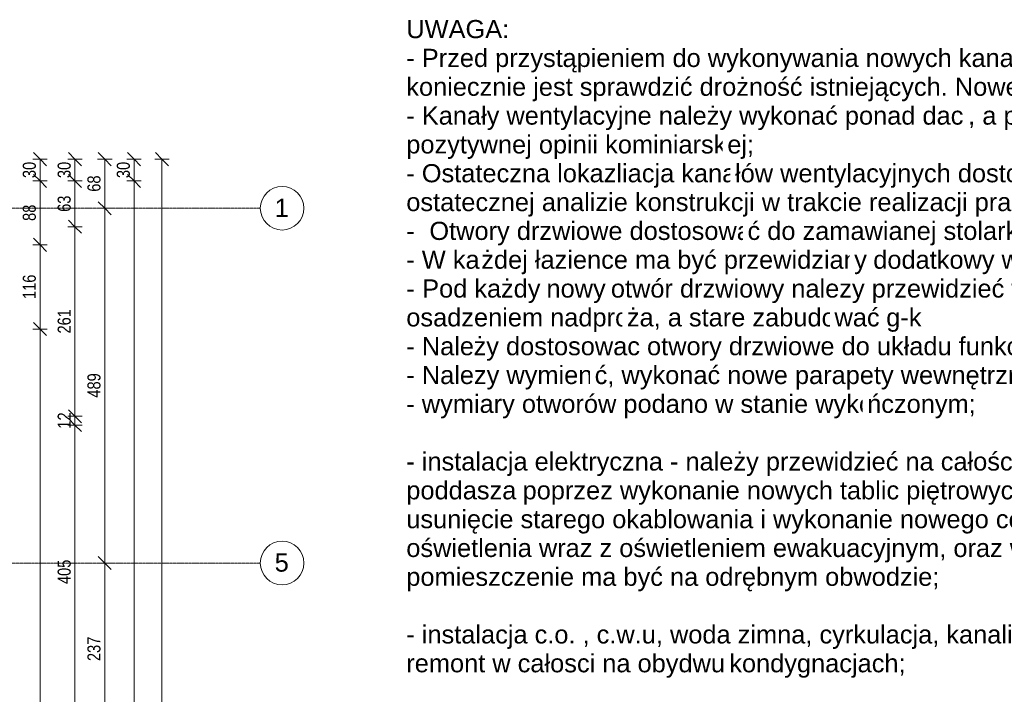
# Model space of a CAD drawing. Header units: centimetres. Extents: x 14827 to 20060, y -10807 to -8443.
# Tile 20 of 21: x 18019 to 19375, y -9550 to -8621. Entities that reach past the tile are written whole.
import ezdxf

# ---------------------------------------------------------------- set-up
doc = ezdxf.new("R2010")
doc.units = ezdxf.units.CM
doc.linetypes.add('Linia siatki', pattern=[0.9925, 0.47, -0.2175, 0.0875, -0.2175])
for name, color, linetype, lineweight in [('A-ANNO-DIMS', 211, 'Continuous', 9), ('A-ANNO-DIMS-100', 211, 'Continuous', 9), ('G-ANNO-TEXT', 231, 'Continuous', 9), ('S-GRID', 1, 'Continuous', 9), ('S-GRID-IDEN', 1, 'Continuous', 9)]:
    doc.layers.add(name, color=color, linetype=linetype, lineweight=lineweight)
doc.styles.add('Arial', font='arial.ttf', dxfattribs={"height": 25})
doc.styles.add('Arial_2', font='arial.ttf', dxfattribs={"width": 0.8, "height": 18})
doc.dimstyles.new('Przekątna_-_1_8_mm_Arial', dxfattribs={"dimscale": 30.48, "dimtxt": 18.364669, "dimasz": 0.590551, "dimexe": 0.328084, "dimexo": 0.0625, "dimgap": 0.016404, "dimtad": 1, "dimdec": 0, "dimdsep": 46, "dimtxsty": 'Arial_2', "dimblk1": 'OBLIQUE', "dimblk2": 'OBLIQUE', "dimsah": 1, "dimcen": 0.09, "dimazin": 0, "dimtfac": 1, "dimtdec": 4, "dimtix": 1, "dimtmove": 0, "dimatfit": 3, "dimfxl": 0.328084, "dimfxlon": 1, "dimtvp": 1, "dimtolj": 1, "dimtzin": 0, "dimarcsym": 2})

# ---------------------------------------------------------------- blocks, each defined once
blk = doc.blocks.new('Siatka - M_Symbol siatki - okrąg-11506-6_Poziom posadzka II pietra')
at = {"layer": 'S-GRID-IDEN'}
blk.add_circle((0, 0), 0.3, dxfattribs=at)
blk = doc.blocks.new('DIMBLOCK104-6_Poziom posadzka II pietra')
at = {"layer": 'A-ANNO-DIMS-100'}
for p, q in [((18095.4, -8812.7), (18086.4, -8803.7)), ((18095.4, -8812.7), (18085.4, -8812.7)), ((18095.4, -8812.7), (18095.4, -8842.7)), ((18095.4, -8812.7), (18104.4, -8821.7)), ((18095.4, -8812.7), (18105.4, -8812.7)), ((18095.4, -8842.7), (18086.4, -8833.7)), ((18095.4, -8842.7), (18085.4, -8842.7)), ((18095.4, -8842.7), (18104.4, -8851.7)), ((18095.4, -8842.7), (18105.4, -8842.7))]:
    blk.add_line(p, q, dxfattribs=at)
at = {"layer": 'A-ANNO-DIMS-100', "color": 0, "insert": (18071.5, -8838.7), "char_height": 18, "width": 26.445, "attachment_point": 1, "rotation": 90, "line_spacing_factor": 0.941778, "style": 'Arial_2'}
blk.add_mtext('30', dxfattribs=at)
blk = doc.blocks.new('_Oblique')
at = {"color": 0, "linetype": 'ByBlock', "lineweight": -2}
blk.add_line((-0.5, -0.5), (0.5, 0.5), dxfattribs=at)
blk = doc.blocks.new('DIMBLOCK105-6_Poziom posadzka II pietra')
at = {"layer": 'A-ANNO-DIMS-100'}
for p, q in [((18095.4, -8842.7), (18086.4, -8833.7)), ((18095.4, -8842.7), (18085.4, -8842.7)), ((18095.4, -8842.7), (18095.4, -8905.7)), ((18095.4, -8842.7), (18104.4, -8851.7)), ((18095.4, -8842.7), (18105.4, -8842.7)), ((18095.4, -8905.7), (18086.4, -8896.7)), ((18095.4, -8905.7), (18085.4, -8905.7)), ((18095.4, -8905.7), (18104.4, -8914.7)), ((18095.4, -8905.7), (18105.4, -8905.7))]:
    blk.add_line(p, q, dxfattribs=at)
at = {"layer": 'A-ANNO-DIMS-100', "color": 0, "insert": (18071.5, -8885.2), "char_height": 18, "width": 26.445, "attachment_point": 1, "rotation": 90, "line_spacing_factor": 0.941778, "style": 'Arial_2'}
blk.add_mtext('63', dxfattribs=at)
blk = doc.blocks.new('DIMBLOCK106-6_Poziom posadzka II pietra')
at = {"layer": 'A-ANNO-DIMS-100'}
for p, q in [((18095.4, -8905.7), (18086.4, -8896.7)), ((18095.4, -8905.7), (18085.4, -8905.7)), ((18095.4, -8905.7), (18095.4, -9166.7)), ((18095.4, -8905.7), (18104.4, -8914.7)), ((18095.4, -8905.7), (18105.4, -8905.7)), ((18095.4, -9166.7), (18086.4, -9157.7)), ((18095.4, -9166.7), (18085.4, -9166.7)), ((18095.4, -9166.7), (18104.4, -9175.7)), ((18095.4, -9166.7), (18105.4, -9166.7))]:
    blk.add_line(p, q, dxfattribs=at)
at = {"layer": 'A-ANNO-DIMS-100', "color": 0, "insert": (18071.5, -9052.7), "char_height": 18, "width": 39.668, "attachment_point": 1, "rotation": 90, "line_spacing_factor": 0.941778, "style": 'Arial_2'}
blk.add_mtext('261', dxfattribs=at)
blk = doc.blocks.new('DIMBLOCK107-6_Poziom posadzka II pietra')
at = {"layer": 'A-ANNO-DIMS-100'}
for p, q in [((18095.4, -9166.7), (18086.4, -9157.7)), ((18095.4, -9166.7), (18085.4, -9166.7)), ((18095.4, -9178.7), (18086.4, -9169.7)), ((18095.4, -9166.7), (18095.4, -9178.7)), ((18095.4, -9166.7), (18104.4, -9175.7)), ((18095.4, -9166.7), (18105.4, -9166.7)), ((18095.4, -9178.7), (18085.4, -9178.7)), ((18095.4, -9178.7), (18104.4, -9187.7)), ((18095.4, -9178.7), (18105.4, -9178.7))]:
    blk.add_line(p, q, dxfattribs=at)
at = {"layer": 'A-ANNO-DIMS-100', "color": 0, "insert": (18071.5, -9183.7), "char_height": 18, "width": 26.445, "attachment_point": 1, "rotation": 90, "line_spacing_factor": 0.941778, "style": 'Arial_2'}
blk.add_mtext('12', dxfattribs=at)
blk = doc.blocks.new('DIMBLOCK108-6_Poziom posadzka II pietra')
at = {"layer": 'A-ANNO-DIMS-100'}
for p, q in [((18095.4, -9178.7), (18086.4, -9169.7)), ((18095.4, -9178.7), (18085.4, -9178.7)), ((18095.4, -9178.7), (18095.4, -9583.7)), ((18095.4, -9178.7), (18104.4, -9187.7)), ((18095.4, -9178.7), (18105.4, -9178.7)), ((18095.4, -9583.7), (18086.4, -9574.7)), ((18095.4, -9583.7), (18085.4, -9583.7)), ((18095.4, -9583.7), (18104.4, -9592.7)), ((18095.4, -9583.7), (18105.4, -9583.7))]:
    blk.add_line(p, q, dxfattribs=at)
at = {"layer": 'A-ANNO-DIMS-100', "color": 0, "insert": (18071.5, -9397.7), "char_height": 18, "width": 39.668, "attachment_point": 1, "rotation": 90, "line_spacing_factor": 0.941778, "style": 'Arial_2'}
blk.add_mtext('405', dxfattribs=at)
blk = doc.blocks.new('DIMBLOCK114-6_Poziom posadzka II pietra')
at = {"layer": 'A-ANNO-DIMS-100'}
for p, q in [((18136.4, -8812.7), (18127.4, -8803.7)), ((18136.4, -8812.7), (18126.4, -8812.7)), ((18136.4, -8812.7), (18136.4, -8880.2)), ((18136.4, -8812.7), (18145.4, -8821.7)), ((18136.4, -8812.7), (18146.4, -8812.7)), ((18136.4, -8880.2), (18127.4, -8871.2)), ((18136.4, -8880.2), (18126.4, -8880.2)), ((18136.4, -8880.2), (18145.4, -8889.2)), ((18136.4, -8880.2), (18146.4, -8880.2))]:
    blk.add_line(p, q, dxfattribs=at)
at = {"layer": 'A-ANNO-DIMS-100', "color": 0, "insert": (18112.5, -8857.5), "char_height": 18, "width": 26.445, "attachment_point": 1, "rotation": 90, "line_spacing_factor": 0.941778, "style": 'Arial_2'}
blk.add_mtext('68', dxfattribs=at)
blk = doc.blocks.new('DIMBLOCK115-6_Poziom posadzka II pietra')
at = {"layer": 'A-ANNO-DIMS-100'}
for p, q in [((18136.4, -8880.2), (18127.4, -8871.2)), ((18136.4, -8880.2), (18126.4, -8880.2)), ((18136.4, -8880.2), (18136.4, -9368.7)), ((18136.4, -8880.2), (18145.4, -8889.2)), ((18136.4, -8880.2), (18146.4, -8880.2)), ((18136.4, -9368.7), (18127.4, -9359.7)), ((18136.4, -9368.7), (18126.4, -9368.7)), ((18136.4, -9368.7), (18145.4, -9377.7)), ((18136.4, -9368.7), (18146.4, -9368.7))]:
    blk.add_line(p, q, dxfattribs=at)
at = {"layer": 'A-ANNO-DIMS-100', "color": 0, "insert": (18112.5, -9141), "char_height": 18, "width": 39.668, "attachment_point": 1, "rotation": 90, "line_spacing_factor": 0.941778, "style": 'Arial_2'}
blk.add_mtext('489', dxfattribs=at)
blk = doc.blocks.new('DIMBLOCK116-6_Poziom posadzka II pietra')
at = {"layer": 'A-ANNO-DIMS-100'}
for p, q in [((18136.4, -9368.7), (18127.4, -9359.7)), ((18136.4, -9368.7), (18126.4, -9368.7)), ((18136.4, -9368.7), (18136.4, -9605.7)), ((18136.4, -9368.7), (18145.4, -9377.7)), ((18136.4, -9368.7), (18146.4, -9368.7)), ((18136.4, -9605.7), (18126.4, -9605.7)), ((18136.4, -9605.7), (18127.4, -9596.7)), ((18136.4, -9605.7), (18145.4, -9614.7)), ((18136.4, -9605.7), (18146.4, -9605.7))]:
    blk.add_line(p, q, dxfattribs=at)
at = {"layer": 'A-ANNO-DIMS-100', "color": 0, "insert": (18112.5, -9503.7), "char_height": 18, "width": 39.668, "attachment_point": 1, "rotation": 90, "line_spacing_factor": 0.941778, "style": 'Arial_2'}
blk.add_mtext('237', dxfattribs=at)
blk = doc.blocks.new('DIMBLOCK119-6_Poziom posadzka II pietra')
at = {"layer": 'A-ANNO-DIMS-100'}
for p, q in [((18176.7, -8812.7), (18167.7, -8803.7)), ((18176.7, -8812.7), (18166.7, -8812.7)), ((18176.7, -8812.7), (18176.7, -8842.7)), ((18176.7, -8812.7), (18185.7, -8821.7)), ((18176.7, -8812.7), (18186.7, -8812.7)), ((18176.7, -8842.7), (18167.7, -8833.7)), ((18176.7, -8842.7), (18166.7, -8842.7)), ((18176.7, -8842.7), (18185.7, -8851.7)), ((18176.7, -8842.7), (18186.7, -8842.7))]:
    blk.add_line(p, q, dxfattribs=at)
at = {"layer": 'A-ANNO-DIMS-100', "color": 0, "insert": (18152.9, -8838.7), "char_height": 18, "width": 26.445, "attachment_point": 1, "rotation": 90, "line_spacing_factor": 0.941778, "style": 'Arial_2'}
blk.add_mtext('30', dxfattribs=at)
blk = doc.blocks.new('DIMBLOCK120-6_Poziom posadzka II pietra')
at = {"layer": 'A-ANNO-DIMS-100'}
for p, q in [((18176.7, -8842.7), (18167.7, -8833.7)), ((18176.7, -8842.7), (18166.7, -8842.7)), ((18176.7, -8842.7), (18176.7, -10415.7)), ((18176.7, -8842.7), (18185.7, -8851.7)), ((18176.7, -8842.7), (18186.7, -8842.7)), ((18176.7, -10415.7), (18167.7, -10406.7)), ((18176.7, -10415.7), (18166.7, -10415.7)), ((18176.7, -10415.7), (18185.7, -10424.7)), ((18176.7, -10415.7), (18186.7, -10415.7))]:
    blk.add_line(p, q, dxfattribs=at)
at = {"layer": 'A-ANNO-DIMS-100', "color": 0, "insert": (18152.9, -9651.3), "char_height": 18, "width": 52.89, "attachment_point": 1, "rotation": 90, "line_spacing_factor": 0.941778, "style": 'Arial_2'}
blk.add_mtext('1573', dxfattribs=at)
blk = doc.blocks.new('DIMBLOCK121-6_Poziom posadzka II pietra')
at = {"layer": 'A-ANNO-DIMS-100'}
for p, q in [((18215.1, -8812.7), (18206.1, -8803.7)), ((18215.1, -8812.7), (18205.1, -8812.7)), ((18215.1, -8812.7), (18215.1, -10415.7)), ((18215.1, -8812.7), (18224.1, -8821.7)), ((18215.1, -8812.7), (18225.1, -8812.7)), ((18215.1, -10415.7), (18206.1, -10406.7)), ((18215.1, -10415.7), (18205.1, -10415.7)), ((18215.1, -10415.7), (18224.1, -10424.7)), ((18215.1, -10415.7), (18225.1, -10415.7))]:
    blk.add_line(p, q, dxfattribs=at)
at = {"layer": 'A-ANNO-DIMS-100', "color": 0, "insert": (18191.2, -9636.3), "char_height": 18, "width": 52.89, "attachment_point": 1, "rotation": 90, "line_spacing_factor": 0.941778, "style": 'Arial_2'}
blk.add_mtext('1603', dxfattribs=at)
blk = doc.blocks.new('DIMBLOCK235-6_Poziom posadzka II pietra')
at = {"layer": 'A-ANNO-DIMS-100'}
for p, q in [((18047.3, -9046.6), (18038.3, -9037.6)), ((18047.3, -9046.6), (18037.3, -9046.6)), ((18047.3, -10211.5), (18047.3, -9046.6)), ((18047.3, -9046.6), (18056.3, -9055.6)), ((18047.3, -9046.6), (18057.3, -9046.6)), ((18047.3, -10211.5), (18038.3, -10202.5)), ((18047.3, -10211.5), (18037.3, -10211.5)), ((18047.3, -10211.5), (18056.3, -10220.5)), ((18047.3, -10211.5), (18057.3, -10211.5))]:
    blk.add_line(p, q, dxfattribs=at)
at = {"layer": 'A-ANNO-DIMS-100', "color": 0, "insert": (18023.5, -9651.1), "char_height": 18, "width": 52.89, "attachment_point": 1, "rotation": 90, "line_spacing_factor": 0.941778, "style": 'Arial_2'}
blk.add_mtext('1165', dxfattribs=at)
blk = doc.blocks.new('DIMBLOCK236-6_Poziom posadzka II pietra')
at = {"layer": 'A-ANNO-DIMS-100'}
for p, q in [((18047.3, -8930.6), (18037.3, -8930.6)), ((18047.3, -8930.6), (18038.3, -8921.6)), ((18047.3, -9046.6), (18047.3, -8930.6)), ((18047.3, -8930.6), (18056.3, -8939.6)), ((18047.3, -8930.6), (18057.3, -8930.6)), ((18047.3, -9046.6), (18038.3, -9037.6)), ((18047.3, -9046.6), (18037.3, -9046.6)), ((18047.3, -9046.6), (18056.3, -9055.6)), ((18047.3, -9046.6), (18057.3, -9046.6))]:
    blk.add_line(p, q, dxfattribs=at)
at = {"layer": 'A-ANNO-DIMS-100', "color": 0, "insert": (18023.5, -9005.2), "char_height": 18, "width": 39.668, "attachment_point": 1, "rotation": 90, "line_spacing_factor": 0.941778, "style": 'Arial_2'}
blk.add_mtext('116', dxfattribs=at)
blk = doc.blocks.new('DIMBLOCK237-6_Poziom posadzka II pietra')
at = {"layer": 'A-ANNO-DIMS-100'}
for p, q in [((18047.3, -8842.7), (18038.3, -8833.7)), ((18047.3, -8842.7), (18037.3, -8842.7)), ((18047.3, -8930.6), (18047.3, -8842.7)), ((18047.3, -8842.7), (18056.3, -8851.7)), ((18047.3, -8842.7), (18057.3, -8842.7)), ((18047.3, -8930.6), (18037.3, -8930.6)), ((18047.3, -8930.6), (18038.3, -8921.6)), ((18047.3, -8930.6), (18056.3, -8939.6)), ((18047.3, -8930.6), (18057.3, -8930.6))]:
    blk.add_line(p, q, dxfattribs=at)
at = {"layer": 'A-ANNO-DIMS-100', "color": 0, "insert": (18023.5, -8897.7), "char_height": 18, "width": 26.445, "attachment_point": 1, "rotation": 90, "line_spacing_factor": 0.941778, "style": 'Arial_2'}
blk.add_mtext('88', dxfattribs=at)
blk = doc.blocks.new('DIMBLOCK238-6_Poziom posadzka II pietra')
at = {"layer": 'A-ANNO-DIMS-100'}
for p, q in [((18047.3, -8812.7), (18038.3, -8803.7)), ((18047.3, -8812.7), (18037.3, -8812.7)), ((18047.3, -8842.7), (18047.3, -8812.7)), ((18047.3, -8812.7), (18056.3, -8821.7)), ((18047.3, -8812.7), (18057.3, -8812.7)), ((18047.3, -8842.7), (18038.3, -8833.7)), ((18047.3, -8842.7), (18037.3, -8842.7)), ((18047.3, -8842.7), (18056.3, -8851.7)), ((18047.3, -8842.7), (18057.3, -8842.7))]:
    blk.add_line(p, q, dxfattribs=at)
at = {"layer": 'A-ANNO-DIMS-100', "color": 0, "insert": (18023.5, -8838.7), "char_height": 18, "width": 26.445, "attachment_point": 1, "rotation": 90, "line_spacing_factor": 0.941778, "style": 'Arial_2'}
blk.add_mtext('30', dxfattribs=at)

msp = doc.modelspace()

# ---------------------------------------------------------------- linework, layer by layer
at = {"layer": 'S-GRID', "linetype": 'Linia siatki'}
for p, q in [((14827.42, -8880.21), (18350.45, -8880.21)), ((14827.42, -9368.71), (18350.45, -9368.71))]:
    msp.add_line(p, q, dxfattribs=at)

# ---------------------------------------------------------------- block references
at = {"layer": 'S-GRID-IDEN', "xscale": 99.99999999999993, "yscale": 99.99999999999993, "zscale": 99.99999999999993, "rotation": 269.9999999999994}
for p in [(18380.45, -8880.21), (18380.45, -9368.71)]:
    msp.add_blockref('Siatka - M_Symbol siatki - okrąg-11506-6_Poziom posadzka II pietra', p, dxfattribs=at)

# ---------------------------------------------------------------- texts
at = {"layer": 'G-ANNO-TEXT', "color": 7, "char_height": 25, "attachment_point": 1, "style": 'Arial', "bg_fill": 3, "box_fill_scale": 1.25, "bg_fill_color": 256, "bg_fill_true_color": 13158600, "bg_fill_transparency": 0}
for s, insert, width in [('UWAGA:', (18551.42, -8621.06), 173.1645), ('- Przed przyst', (18551.42, -8660.75), 260.5484), ('-  ', (18551.42, -8898.88), 38.481), ('- ', (18551.42, -8978.25), 26.4557), ('- instalacja elektryczna - należy przewidzieć na całości remont tj: na kondygnacji piętra i ', (18551.42, -9216.38), 1643.4594), ('- instalacja c.o. , c.w.u, woda zimna, cyrkulacja, kanalizacja sanitarna - nale', (18551.42, -9454.5), 1406.9616)]:
    msp.add_mtext(s, dxfattribs=dict(at, insert=insert, width=width))

# ---------------------------------------------------------------- dimensions: what is measured, and where the dimension line sits
at = {"layer": 'A-ANNO-DIMS'}
for base, p1, p2, override, picture, middle in [((18047.34, -8812.71), (18037.34, -8842.71), (18037.34, -8812.71), {"dimpost": '<>', "dimfxl": 30}, 'DIMBLOCK238-6_Poziom posadzka II pietra', (18037.64, -8827.71)), ((18095.37, -8842.71), (18085.37, -8812.71), (18085.37, -8842.71), {"dimpost": '<>', "dimfxl": 30}, 'DIMBLOCK104-6_Poziom posadzka II pietra', (18085.67, -8827.71)), ((18136.3845176, -8880.2148915), (18126.3845176, -8812.7148915), (18146.3845176, -8880.2148915), {"dimpost": '<>', "dimfxl": 70.400639}, 'DIMBLOCK114-6_Poziom posadzka II pietra', (18126.69420377, -8846.4648915)), ((18176.75, -8842.71), (18166.75, -8812.71), (18166.75, -8842.71), {"dimpost": '<>', "dimfxl": 30}, 'DIMBLOCK119-6_Poziom posadzka II pietra', (18167.05, -8827.71)), ((18215.1, -10415.71), (18205.1, -8812.71), (18205.1, -10415.71), {"dimpost": '<>', "dimfxl": 1603}, 'DIMBLOCK121-6_Poziom posadzka II pietra', (18205.4, -9614.21)), ((18047.34, -8842.71), (18037.34, -8930.64), (18037.34, -8842.71), {"dimpost": '<>', "dimfxl": 87.929627}, 'DIMBLOCK237-6_Poziom posadzka II pietra', (18037.65, -8886.68)), ((18095.37, -8905.71), (18085.37, -8842.71), (18085.37, -8905.71), {"dimpost": '<>', "dimfxl": 63}, 'DIMBLOCK105-6_Poziom posadzka II pietra', (18085.67, -8874.21)), ((18176.75, -10415.71), (18166.75, -8842.71), (18166.75, -10415.71), {"dimpost": '<>', "dimfxl": 1573}, 'DIMBLOCK120-6_Poziom posadzka II pietra', (18167.05, -9629.21)), ((18136.3845176, -9368.7148915), (18146.3845176, -8880.2148915), (18146.3845176, -9368.7148915), {"dimpost": '<>', "dimfxl": 488.5}, 'DIMBLOCK115-6_Poziom posadzka II pietra', (18126.69420377, -9124.4648915)), ((18095.37, -9166.71), (18085.37, -8905.71), (18085.37, -9166.71), {"dimpost": '<>', "dimfxl": 261}, 'DIMBLOCK106-6_Poziom posadzka II pietra', (18085.68, -9036.21)), ((18047.34, -8930.64), (18037.34, -9046.64), (18037.34, -8930.64), {"dimpost": '<>', "dimfxl": 116}, 'DIMBLOCK236-6_Poziom posadzka II pietra', (18037.65, -8988.64)), ((18047.34, -9046.64), (18037.34, -10211.46), (18037.34, -9046.64), {"dimpost": '<>', "dimfxl": 1164.811635}, 'DIMBLOCK235-6_Poziom posadzka II pietra', (18037.65, -9629.05)), ((18095.37, -9178.71), (18085.37, -9166.71), (18085.37, -9178.71), {"dimpost": '<>', "dimfxl": 12}, 'DIMBLOCK107-6_Poziom posadzka II pietra', (18085.83, -9172.71)), ((18095.37, -9583.71), (18085.37, -9178.71), (18085.37, -9583.71), {"dimpost": '<>', "dimfxl": 405}, 'DIMBLOCK108-6_Poziom posadzka II pietra', (18085.68, -9381.21)), ((18136.38, -9605.71), (18146.38, -9368.71), (18146.38, -9605.71), {"dimpost": '<>', "dimfxl": 237}, 'DIMBLOCK116-6_Poziom posadzka II pietra', (18126.69, -9487.21))]:
    dim = msp.add_linear_dim(base=base, p1=p1, p2=p2, angle=90, dimstyle='Przekątna_-_1_8_mm_Arial', override=override, dxfattribs=at)
    dim.commit()
    dim.dimension.update_dxf_attribs({"geometry": picture, "text_midpoint": middle})

# ---------------------------------------------------------------- next in the draw order: texts
at = {"layer": 'G-ANNO-TEXT', "color": 7, "char_height": 25, "attachment_point": 1, "style": 'Arial', "bg_fill": 3, "box_fill_scale": 1.25, "bg_fill_color": 256, "bg_fill_true_color": 13158600, "bg_fill_transparency": 0}
for s, insert, width in [('ąpieniem do wykonywania nowych kanałów wentylacyjnych', (18766.39, -8660.75), 1091.0967), ('poddasza', (18551.42, -9256.06), 181.9831), ('remont w całosci na obydwu', (18551.42, -9494.19), 526.7087)]:
    msp.add_mtext(s, dxfattribs=dict(at, insert=insert, width=width))
at = {"layer": 'S-GRID-IDEN', "char_height": 25, "width": 23.2489, "attachment_point": 1, "style": 'Arial', "bg_fill": 3, "box_fill_scale": 1.25, "bg_fill_color": 256, "bg_fill_true_color": 13158600, "bg_fill_transparency": 0}
for s, insert in [('\\fArial|b0|i0|c238|p34|;1', (18370.24, -8867.1)), ('\\fArial|b0|i0|c238|p34|;5', (18370.24, -9355.6))]:
    msp.add_mtext(s, dxfattribs=dict(at, insert=insert))

# ---------------------------------------------------------------- next in the draw order: texts
at = {"layer": 'G-ANNO-TEXT', "color": 7, "char_height": 25, "attachment_point": 1, "style": 'Arial', "bg_fill": 3, "box_fill_scale": 1.25, "bg_fill_color": 256, "bg_fill_true_color": 13158600, "bg_fill_transparency": 0}
for s, insert, width in [('koniecznie jest sprawdzić drożność istniejących. Nowe kanały zaznaczono na zielono.', (18551.42, -8700.44), 1595.3581), ('\\fArial|b0|i0|c238|p34|; ', (18701.57, -9256.06), 12.0253), ('\\fArial|b0|i0|c238|p34|; ', (18986, -9494.19), 12.0253)]:
    msp.add_mtext(s, dxfattribs=dict(at, insert=insert, width=width))

# ---------------------------------------------------------------- next in the draw order: texts
for s, insert, width in [('- Kanały wentylacyjne należy wykonać ponad dach', (18551.42, -8740.13), 937.1727), ('poprzez wykonanie nowych tablic piętrowych od tablicy głównej zasilić, nas', (18711.49, -9256.06), 1388.5228), ('kondygnacjach;', (18995.92, -9494.19), 291.8143)]:
    msp.add_mtext(s, dxfattribs=dict(at, insert=insert, width=width))

# ---------------------------------------------------------------- next in the draw order: texts
for s, insert, width in [('\\fArial|b0|i0|c238|p34|;,', (19324.66, -8740.13), 12.0253), ('pozytywnej opinii kominiarski', (18551.42, -8779.81), 535.5272), ('usunięcie starego okablowania i wykonanie nowego celem wykonania nowych włączników i ', (18551.42, -9295.75), 1696.3708)]:
    msp.add_mtext(s, dxfattribs=dict(at, insert=insert, width=width))

# ---------------------------------------------------------------- next in the draw order: texts
for s, insert, width in [(' a pozytywnym odbiorem będzie uzyskanie', (19334.59, -8740.13), 793.6706), ('\\fArial|b0|i0|c238|p34|;e', (18993.27, -8779.81), 23.2489), ('oświetlenia wraz z oświetleniem ewakuacyjnym, oraz wyko', (18551.42, -9335.44), 1090.295)]:
    msp.add_mtext(s, dxfattribs=dict(at, insert=insert, width=width))

# ---------------------------------------------------------------- next in the draw order: texts
for s, insert, width in [('j;', (19012.46, -8779.81), 22.4473), ('pomieszczenie ma być na odrębnym obwodzie;', (18551.42, -9375.13), 881.0546)]:
    msp.add_mtext(s, dxfattribs=dict(at, insert=insert, width=width))

# ---------------------------------------------------------------- next in the draw order: texts
at = {"layer": 'G-ANNO-TEXT', "color": 7, "insert": (18551.42, -8819.5), "char_height": 25, "width": 548.3542, "attachment_point": 1, "style": 'Arial', "bg_fill": 3, "box_fill_scale": 1.25, "bg_fill_color": 256, "bg_fill_true_color": 13158600, "bg_fill_transparency": 0}
msp.add_mtext('- Ostateczna lokazliacja kana', dxfattribs=at)

# ---------------------------------------------------------------- next in the draw order: texts
at = {"layer": 'G-ANNO-TEXT', "color": 7, "char_height": 25, "attachment_point": 1, "style": 'Arial', "bg_fill": 3, "box_fill_scale": 1.25, "bg_fill_color": 256, "bg_fill_true_color": 13158600, "bg_fill_transparency": 0}
for s, insert, width in [('łów wentylacyjnych dostosowana do istniejącego budynku po ', (19003.86, -8819.5), 1143.2064), ('ostatecznej ', (18551.42, -8859.19), 226.0759)]:
    msp.add_mtext(s, dxfattribs=dict(at, insert=insert, width=width))

# ---------------------------------------------------------------- next in the draw order: texts
at = {"layer": 'G-ANNO-TEXT', "color": 7, "insert": (18737.95, -8859.19), "char_height": 25, "width": 1065.4427, "attachment_point": 1, "style": 'Arial', "bg_fill": 3, "box_fill_scale": 1.25, "bg_fill_color": 256, "bg_fill_true_color": 13158600, "bg_fill_transparency": 0}
msp.add_mtext('analizie konstrukcji w trakcie realizacji prac budowlanych;', dxfattribs=at)

# ---------------------------------------------------------------- next in the draw order: texts
at = {"layer": 'G-ANNO-TEXT', "color": 7, "insert": (18583.17, -8898.88), "char_height": 25, "width": 530.7171, "attachment_point": 1, "style": 'Arial', "bg_fill": 3, "box_fill_scale": 1.25, "bg_fill_color": 256, "bg_fill_true_color": 13158600, "bg_fill_transparency": 0}
msp.add_mtext('Otwory drzwiowe dostosowa', dxfattribs=at)

# ---------------------------------------------------------------- next in the draw order: texts
at = {"layer": 'G-ANNO-TEXT', "color": 7, "char_height": 25, "attachment_point": 1, "style": 'Arial', "bg_fill": 3, "box_fill_scale": 1.25, "bg_fill_color": 256, "bg_fill_true_color": 13158600, "bg_fill_transparency": 0}
for s, insert, width in [('ć do zamawianej stolarki drzwiowej ', (19021.06, -8898.88), 667.004), ('- W ka', (18551.42, -8938.56), 125.0632)]:
    msp.add_mtext(s, dxfattribs=dict(at, insert=insert, width=width))

# ---------------------------------------------------------------- next in the draw order: texts
at = {"layer": 'G-ANNO-TEXT', "color": 7, "insert": (18654.61, -8938.56), "char_height": 25, "width": 622.1095, "attachment_point": 1, "style": 'Arial', "bg_fill": 3, "box_fill_scale": 1.25, "bg_fill_color": 256, "bg_fill_true_color": 13158600, "bg_fill_transparency": 0}
msp.add_mtext('żdej łazience ma być przewidzian', dxfattribs=at)

# ---------------------------------------------------------------- next in the draw order: texts
at = {"layer": 'G-ANNO-TEXT', "color": 7, "char_height": 25, "attachment_point": 1, "style": 'Arial', "bg_fill": 3, "box_fill_scale": 1.25, "bg_fill_color": 256, "bg_fill_true_color": 13158600, "bg_fill_transparency": 0}
for s, insert, width in [('\\fArial|b0|i0|c238|p34|;y', (19167.9, -8938.56), 20.0422), ('Pod ka', (18573.25, -8978.25), 131.4768)]:
    msp.add_mtext(s, dxfattribs=dict(at, insert=insert, width=width))

# ---------------------------------------------------------------- next in the draw order: texts
for s, insert, width in [(' dodatkowy wpust kanalizacyjny.', (19184.44, -8938.56), 603.6707), ('żdy', (18681.73, -8978.25), 64.135)]:
    msp.add_mtext(s, dxfattribs=dict(at, insert=insert, width=width))

# ---------------------------------------------------------------- next in the draw order: texts
at = {"layer": 'G-ANNO-TEXT', "color": 7, "insert": (18734.64, -8978.25), "char_height": 25, "width": 107.4261, "attachment_point": 1, "style": 'Arial', "bg_fill": 3, "box_fill_scale": 1.25, "bg_fill_color": 256, "bg_fill_true_color": 13158600, "bg_fill_transparency": 0}
msp.add_mtext(' nowy', dxfattribs=at)

# ---------------------------------------------------------------- next in the draw order: texts
at = {"layer": 'G-ANNO-TEXT', "color": 7, "insert": (18823.28, -8978.25), "char_height": 25, "width": 1159.2401, "attachment_point": 1, "style": 'Arial', "bg_fill": 3, "box_fill_scale": 1.25, "bg_fill_color": 256, "bg_fill_true_color": 13158600, "bg_fill_transparency": 0}
msp.add_mtext(' otwór drzwiowy nalezy przewidzieć wykonanie nowego otworu', dxfattribs=at)

# ---------------------------------------------------------------- next in the draw order: texts
at = {"layer": 'G-ANNO-TEXT', "color": 7, "insert": (18551.42, -9017.94), "char_height": 25, "width": 367.9746, "attachment_point": 1, "style": 'Arial', "bg_fill": 3, "box_fill_scale": 1.25, "bg_fill_color": 256, "bg_fill_true_color": 13158600, "bg_fill_transparency": 0}
msp.add_mtext('osadzeniem nadpro', dxfattribs=at)

# ---------------------------------------------------------------- next in the draw order: texts
at = {"layer": 'G-ANNO-TEXT', "color": 7, "char_height": 25, "attachment_point": 1, "style": 'Arial', "bg_fill": 3, "box_fill_scale": 1.25, "bg_fill_color": 256, "bg_fill_true_color": 13158600, "bg_fill_transparency": 0}
for s, insert, width in [('ża, a stare za', (18855.03, -9017.94), 254.1349), ('- Nale', (18551.42, -9057.63), 112.2362)]:
    msp.add_mtext(s, dxfattribs=dict(at, insert=insert, width=width))

# ---------------------------------------------------------------- next in the draw order: texts
at = {"layer": 'G-ANNO-TEXT', "color": 7, "insert": (19064.71, -9017.94), "char_height": 25, "width": 92.1941, "attachment_point": 1, "style": 'Arial', "bg_fill": 3, "box_fill_scale": 1.25, "bg_fill_color": 256, "bg_fill_true_color": 13158600, "bg_fill_transparency": 0}
msp.add_mtext('budo', dxfattribs=at)

# ---------------------------------------------------------------- next in the draw order: texts
at = {"layer": 'G-ANNO-TEXT', "color": 7, "insert": (19140.78, -9017.94), "char_height": 25, "width": 74.5569, "attachment_point": 1, "style": 'Arial', "bg_fill": 3, "box_fill_scale": 1.25, "bg_fill_color": 256, "bg_fill_true_color": 13158600, "bg_fill_transparency": 0}
msp.add_mtext('wać', dxfattribs=at)

# ---------------------------------------------------------------- next in the draw order: texts
at = {"layer": 'G-ANNO-TEXT', "color": 7, "insert": (19202.29, -9017.94), "char_height": 25, "width": 72.1519, "attachment_point": 1, "style": 'Arial', "bg_fill": 3, "box_fill_scale": 1.25, "bg_fill_color": 256, "bg_fill_true_color": 13158600, "bg_fill_transparency": 0}
msp.add_mtext(' g-k', dxfattribs=at)

# ---------------------------------------------------------------- next in the draw order: texts
at = {"layer": 'G-ANNO-TEXT', "color": 7, "insert": (18644.02, -9057.63), "char_height": 25, "width": 1543.2484, "attachment_point": 1, "style": 'Arial', "bg_fill": 3, "box_fill_scale": 1.25, "bg_fill_color": 256, "bg_fill_true_color": 13158600, "bg_fill_transparency": 0}
msp.add_mtext('ży dostosowac otwory drzwiowe do układu funkcjonalnego każdego pomieszczenia', dxfattribs=at)

# ---------------------------------------------------------------- next in the draw order: texts
at = {"layer": 'G-ANNO-TEXT', "color": 7, "insert": (18551.42, -9097.31), "char_height": 25, "width": 314.2615, "attachment_point": 1, "style": 'Arial', "bg_fill": 3, "box_fill_scale": 1.25, "bg_fill_color": 256, "bg_fill_true_color": 13158600, "bg_fill_transparency": 0}
msp.add_mtext('- Nalezy wymieni', dxfattribs=at)

# ---------------------------------------------------------------- next in the draw order: texts
at = {"layer": 'G-ANNO-TEXT', "color": 7, "insert": (18810.71, -9097.31), "char_height": 25, "width": 983.6706, "attachment_point": 1, "style": 'Arial', "bg_fill": 3, "box_fill_scale": 1.25, "bg_fill_color": 256, "bg_fill_true_color": 13158600, "bg_fill_transparency": 0}
msp.add_mtext('ć, wykonać nowe parapety wewnętrzne i zewnętrzne;', dxfattribs=at)

# ---------------------------------------------------------------- next in the draw order: texts
at = {"layer": 'G-ANNO-TEXT', "color": 7, "insert": (18551.42, -9137), "char_height": 25, "width": 768.8183, "attachment_point": 1, "style": 'Arial', "bg_fill": 3, "box_fill_scale": 1.25, "bg_fill_color": 256, "bg_fill_true_color": 13158600, "bg_fill_transparency": 0}
msp.add_mtext('- wymiary otworów podano w stanie wyko', dxfattribs=at)

# ---------------------------------------------------------------- next in the draw order: texts
at = {"layer": 'G-ANNO-TEXT', "color": 7, "insert": (19185.76, -9137), "char_height": 25, "width": 178.7763, "attachment_point": 1, "style": 'Arial', "bg_fill": 3, "box_fill_scale": 1.25, "bg_fill_color": 256, "bg_fill_true_color": 13158600, "bg_fill_transparency": 0}
msp.add_mtext('ńczonym;', dxfattribs=at)

doc.saveas('drawing.dxf')
